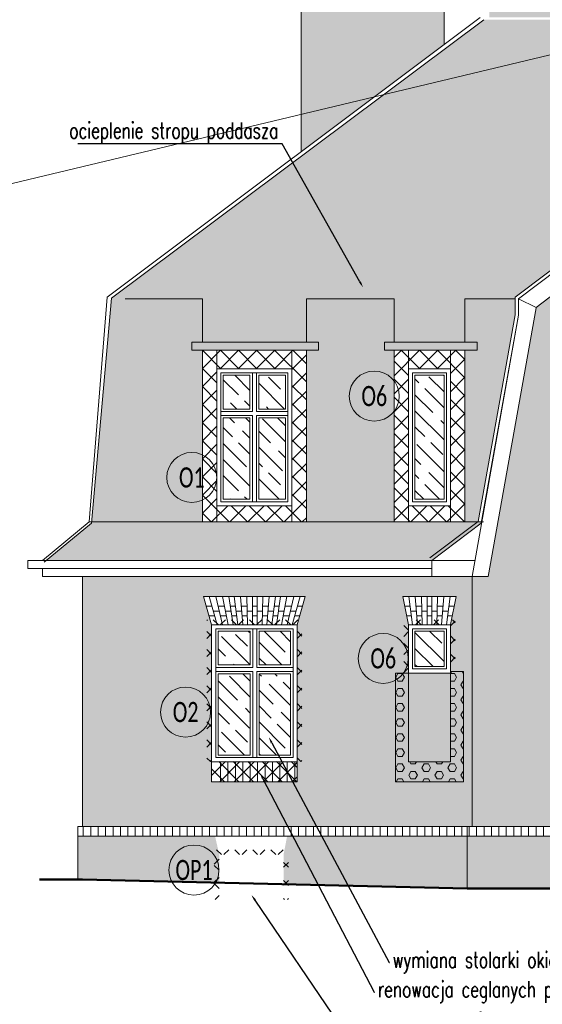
# Model space of a CAD drawing. Header units: millimetres. Extents: x 284606 to 628701, y -213781 to -93475.
# Tile 65 of 102: x 303441 to 304089, y -98898 to -97677. Entities that reach past the tile are written whole.
import ezdxf
from ezdxf import colors
from ezdxf.entities.mleader import LeaderData, LeaderLine
from ezdxf.enums import TextEntityAlignment as Align
from ezdxf.math import Vec2, Vec3

# ---------------------------------------------------------------- set-up
doc = ezdxf.new("R2010")
doc.units = ezdxf.units.MM
for name, color, linetype, lineweight in [('!STR_Elewacje 0.15', 10, 'Continuous', 15), ('!STR_Konstrukcja 0.20', 200, 'Continuous', 20), ('!STR_Konstrukcja 0.50', 72, 'Continuous', 50), ('!STR_Kreskowanie', 253, 'Continuous', 5), ('!STR_Ocieplenie 0.05', 1, 'Continuous', 5), ('!STR_Opisy 0.09', 8, 'Continuous', 9), ('!STR_Stolarka okienna', 72, 'Continuous', 15), ('EKO Opisy 0.09', 8, 'Continuous', 9)]:
    doc.layers.add(name, color=color, linetype=linetype, lineweight=lineweight)
doc.layers.add('!STR_Kreskowanie ścian', color=7, linetype='Continuous', lineweight=5, true_color=0xa6a6a6)
doc.styles.add('EKO 1-10', font='romans.shx', dxfattribs={"width": 0.8, "height": 15})
doc.styles.add('EKO CM 1-50', font='calibri.ttf', dxfattribs={"width": 0.8, "height": 12.5})
doc.styles.add('j-romans', font='romans.shx', dxfattribs={"width": 0.7})
pattern_1 = [(0, (11300.432, 0), (0, 8.128), []), (90, (11300.432, 0), (-8.128, 8.128), [8.128, -8.128])]

# ---------------------------------------------------------------- blocks, each defined once
blk = doc.blocks.new('okno 106x170')
at = {"layer": '!STR_Kreskowanie', "ltscale": 0.3}
h = blk.add_hatch(dxfattribs=at)
h.set_pattern_fill('GOST_WOOD', color=256, scale=7, angle=45)
h.set_pattern_definition([(135, (-591757.885, 207373.385), (29.6984848, 29.6984848), [70, -14]), (135, (-591738.086, 207373.385), (29.6984848, 29.6984848), [42, -10.5, 21, -10.5]), (135, (-591713.337, 207368.435), (29.6984848, 29.6984848), [70, -14])])
h.paths.add_polyline_path([(59, 162), (59, 120), (98, 120), (98, 162)])
h.paths.add_polyline_path([(8, 162), (8, 120), (48, 120), (48, 162)])
h.paths.add_polyline_path([(8, 109), (8, 8), (48, 8), (48, 109)])
h.paths.add_polyline_path([(59, 109), (59, 8), (98, 8), (98, 109)])
at = {"layer": '!STR_Kreskowanie ścian', "ltscale": 1.5}
h = blk.add_hatch(dxfattribs=at)
h.set_pattern_fill('ANSI31', color=256, scale=2.9, angle=45)
h.set_pattern_definition([(90, (-591757.885, 207373.385), (-9.2075, 9e-16), [])])
h.paths.add_polyline_path([(103.5, 0), (103.5, -25), (3.5, -25), (3.5, 0)])
at = {"layer": '!STR_Elewacje 0.15', "ltscale": 1.5}
for p, q in [((116, 204.9), (-10, 204.9)), ((0, 170), (-10, 204.9)), ((7, 170), (-3, 204.9)), ((13.5, 170), (5, 204.9)), ((20.5, 170), (13.6, 204.9)), ((26.5, 170), (21.5, 204.9)), ((32.5, 170), (27.9, 204.9)), ((38.5, 170), (35.6, 204.9)), ((44.5, 170), (43.5, 204.9)), ((50.5, 170), (50.5, 204.9)), ((56.5, 170), (56.5, 204.9)), ((62.5, 170), (63.5, 204.9)), ((68.5, 170), (71.4, 204.9)), ((74.5, 170), (79.1, 204.9)), ((80.5, 170), (85.5, 204.9)), ((86.5, 170), (93.4, 204.9)), ((93.5, 170), (102, 204.9)), ((100, 170), (110, 204.9)), ((106, 170), (116, 204.9)), ((0.5, 192.9), (-6.5, 192.9)), ((9.4, 186.9), (2.2, 186.9)), ((16, 192.9), (7.9, 192.9)), ((24.1, 186.9), (17.1, 186.9)), ((29.5, 192.9), (23.2, 192.9)), ((37.1, 186.9), (30.3, 186.9)), ((43.8, 192.9), (36.6, 192.9)), ((50.5, 186.9), (44, 186.9)), ((56.5, 192.9), (50.5, 192.9)), ((63, 186.9), (56.5, 186.9)), ((70.4, 192.9), (63.2, 192.9)), ((76.7, 186.9), (69.9, 186.9)), ((83.8, 192.9), (77.5, 192.9)), ((89.9, 186.9), (82.9, 186.9)), ((99.1, 192.9), (91, 192.9)), ((104.8, 186.9), (97.6, 186.9)), ((106.7, 192.9), (112.5, 192.9)), ((3.9, 180.9), (-3.1, 180.9)), ((3.9, 180.9), (-3.1, 180.9)), ((3.9, 180.9), (-3.1, 180.9)), ((18.3, 180.9), (10.8, 180.9)), ((18.3, 180.9), (10.8, 180.9)), ((18.3, 180.9), (10.8, 180.9)), ((31.1, 180.9), (24.9, 180.9)), ((31.1, 180.9), (24.9, 180.9)), ((31.1, 180.9), (24.9, 180.9)), ((44.2, 180.9), (37.6, 180.9)), ((44.2, 180.9), (37.6, 180.9)), ((44.2, 180.9), (37.6, 180.9)), ((56.5, 180.9), (50.5, 180.9)), ((56.5, 180.9), (50.5, 180.9)), ((56.5, 180.9), (50.5, 180.9)), ((69.4, 180.9), (62.8, 180.9)), ((69.4, 180.9), (62.8, 180.9)), ((69.4, 180.9), (62.8, 180.9)), ((82.1, 180.9), (75.9, 180.9)), ((82.1, 180.9), (75.9, 180.9)), ((82.1, 180.9), (75.9, 180.9)), ((96.2, 180.9), (88.7, 180.9)), ((96.2, 180.9), (88.7, 180.9)), ((96.2, 180.9), (88.7, 180.9)), ((109.1, 180.9), (103.1, 180.9)), ((109.1, 180.9), (103.1, 180.9)), ((109.1, 180.9), (103.1, 180.9))]:
    blk.add_line(p, q, dxfattribs=at)
blk.add_lwpolyline([(106, 0), (0, 0), (0, -25), (106, -25)], close=True, dxfattribs=at)
at = {"layer": '!STR_Stolarka okienna', "ltscale": 1.5}
for points in [[(106, 0), (106, 170), (0, 170), (0, 0), (106, 0)], [(51, 165), (51, 117)], [(56, 165), (56, 117)], [(51, 117), (5, 117)], [(51, 112), (5, 112)], [(51, 112), (51, 5)], [(101, 117), (56, 117)], [(56, 112), (56, 5)], [(101, 112), (56, 112)]]:
    blk.add_lwpolyline(points, dxfattribs=at)
for points in [[(101, 5), (101, 165), (5, 165), (5, 5)], [(48, 162), (8, 162), (8, 120), (48, 120)], [(98, 162), (59, 162), (59, 120), (98, 120)], [(101, 112), (56, 112), (56, 5), (101, 5)], [(48, 109), (8, 109), (8, 8), (48, 8)], [(98, 109), (59, 109), (59, 8), (98, 8)]]:
    blk.add_lwpolyline(points, close=True, dxfattribs=at)
blk = doc.blocks.new('KÓLKO')
at = {"layer": '!STR_Opisy 0.09'}
blk.add_circle((0, -15.51), 15.51, dxfattribs=at)
at = {"layer": '!STR_Opisy 0.09', "style": 'EKO 1-10', "width": 0.8}
blk.add_attdef('NR', text='', height=15, dxfattribs=at).set_placement((0, -15.51), align=Align.MIDDLE_CENTER)

msp = doc.modelspace()

# ---------------------------------------------------------------- hatches: boundary and pattern name
at = {"layer": '!STR_Kreskowanie', "ltscale": 0.3}
h = msp.add_hatch(dxfattribs=at)
h.set_pattern_fill('GOST_WOOD', color=8, scale=7, angle=45)
h.set_pattern_definition([(135, (-288079.456, 109093.695), (29.6984848, 29.6984848), [70, -14]), (135, (-288059.657, 109093.695), (29.6984848, 29.6984848), [42, -10.5, 21, -10.5]), (135, (-288034.91, 109088.745), (29.6984848, 29.6984848), [70, -14])])
h.paths.add_polyline_path([(303737.4, -98117.7), (303737.4, -98159.7), (303770.4, -98159.7), (303770.4, -98117.7)])
h.paths.add_polyline_path([(303693.4, -98117.7), (303693.4, -98159.7), (303726.4, -98159.7), (303726.4, -98117.7)])
h.paths.add_polyline_path([(303693.4, -98170.7), (303693.4, -98271.7), (303726.4, -98271.7), (303726.4, -98170.7)])
h.paths.add_polyline_path([(303737.4, -98170.7), (303737.4, -98271.7), (303770.4, -98271.7), (303770.4, -98170.7)])
h = msp.add_hatch(dxfattribs=at)
h.set_pattern_fill('GOST_WOOD', color=8, scale=7, angle=45)
h.set_pattern_definition([(135, (9195.73, 2899.78), (29.698485, 29.698485), [70, -14]), (135, (9215.53, 2899.78), (29.698485, 29.698485), [42, -10.5, 21, -10.5]), (135, (9240.28, 2894.83), (29.698485, 29.698485), [70, -14])])
h.paths.add_polyline_path([(303967.2, -98159.7), (303931.2, -98159.7), (303931.2, -98271.7), (303967.2, -98271.7)])
h.paths.add_polyline_path([(303967.2, -98117.7), (303931.2, -98117.7), (303931.2, -98159.7), (303967.2, -98159.7)])
h = msp.add_hatch(dxfattribs=at)
h.set_pattern_fill('GOST_WOOD', color=8, scale=7, angle=45)
h.set_pattern_definition([(135, (11701.666, 0), (29.698485, 29.698485), [70, -14]), (135, (11721.465, -2e-15), (29.698485, 29.698485), [42, -10.5, 21, -10.5]), (135, (11746.214, -4.95), (29.698485, 29.698485), [70, -14])])
h.paths.add_polyline_path([(303967.2, -98435.3), (303931.2, -98435.3), (303931.2, -98479.3), (303967.2, -98479.3)])
at = {"layer": '!STR_Kreskowanie ścian', "ltscale": 0.3}
h = msp.add_hatch(dxfattribs=at)
h.set_pattern_fill('AR-B816', color=8, scale=0.04)
h.set_pattern_definition(pattern_1)
h.paths.add_polyline_path([(298643.6, -97608.5), (298603.6, -97608.5), (298603.6, -97683.2), (298618.2, -97673.8), (298643.6, -97690.1)])
h.paths.add_polyline_path([(300036, -97608.5), (299930, -97608.5), (299930, -97853.7), (300036, -97753.3)])
h.paths.add_polyline_path([(300522.4, -97608.5), (300368, -97608.5), (300368, -97673.8), (300522.4, -97673.8)])
h.paths.add_polyline_path([(301048.5, -97608.5), (300882.9, -97608.5), (300882.9, -97673.8), (301048.5, -97673.8)])
h.paths.add_polyline_path([(301282.1, -97608.5), (301104.6, -97608.5), (301104.6, -97714.7), (301282.1, -97886.5)])
h.paths.add_polyline_path([(302551.7, -97608.5), (302511.7, -97608.5), (302511.7, -97690.1), (302537.1, -97673.8), (302551.7, -97683.2)])
h.paths.add_polyline_path([(303967.5, -97605.5), (303789.9, -97605.5), (303789.9, -97840.3), (303967.5, -97707.3)])
h.paths.add_polyline_path([(304189.1, -97605.5), (304023.5, -97605.5), (304023.5, -97673.8), (304189.1, -97673.8)])
h.paths.add_polyline_path([(304704.1, -97605.5), (304549.6, -97605.5), (304549.6, -97673.8), (304704.1, -97673.8)])
h.paths.add_polyline_path([(305142.1, -97611.3), (305036.1, -97611.3), (305036.1, -97756.8), (305100.3, -97822.2), (305142.1, -97822.2)])
at = {"layer": '!STR_Kreskowanie ścian', "ltscale": 1.5}
h = msp.add_hatch(dxfattribs=at)
h.set_pattern_fill('AR-B88', color=8, scale=0.1)
h.set_pattern_definition([(0, (11300.432, 0), (0, 20.32), []), (90, (11300.432, 0), (-10.16, 20.32), [20.32, -20.32])])
h.paths.add_polyline_path([(303667.4, -98086.7), (303654.2, -98086.7), (303654.2, -98076.7), (303667.4, -98076.7), (303667.4, -98023), (303554.5, -98023), (303529.9, -98299.8), (303667.4, -98299.8)])
h.paths.add_polyline_path([(303529.9, -98299.8), (303529.8, -98301.4), (303473.8, -98347.5), (303952.1, -98347.5), (304013.4, -98301.3), (304013.7, -98299.8)])
h.paths.add_polyline_path([(303905.2, -98086.7), (303893.3, -98086.7), (303893.3, -98076.7), (303905.2, -98076.7), (303905.2, -98023), (303796.4, -98023), (303796.4, -98076.7), (303811.5, -98076.7), (303811.5, -98086.7), (303796.4, -98086.7), (303796.4, -98299.8), (303905.2, -98299.8)])
h.paths.add_polyline_path([(304055.6, -98042.8), (304055.6, -98023), (303993.2, -98023), (303993.2, -98076.7), (304008.3, -98076.7), (304008.3, -98086.7), (303993.2, -98086.7), (303993.2, -98299.8), (304008.9, -98299.8), (304009.7, -98299.1)])
h.paths.add_polyline_path([(304453.3, -97721.6), (304055.6, -98020.8), (304055.6, -98023), (303993.2, -98023), (303993.2, -98076.7), (304008.3, -98076.7), (304008.3, -98086.7), (303893.3, -98086.7), (303893.3, -98076.7), (303905.2, -98076.7), (303905.2, -98023), (303796.4, -98023), (303796.4, -98076.7), (303811.5, -98076.7), (303811.5, -98086.7), (303654.2, -98086.7), (303654.2, -98076.7), (303667.4, -98076.7), (303667.4, -98023), (303553.5, -98023), (304016.4, -97676.6), (304950.3, -97676.6), (304954.6, -97673.8), (304954.6, -97673.8), (305100.3, -97822.2), (305479.1, -97822.2), (305479.1, -98001.7), (305494.6, -98001.7), (305494.6, -98011.7), (304839, -98011.7)])
h.paths.add_polyline_path([(304850.3, -97899.3), (304850.3, -97822.2), (305050.3, -97822.2), (305050.3, -97899.3), (305050.3, -97909.3), (305050.3, -97989.3), (304850.3, -97989.3)], flags=16)
h.paths.add_polyline_path([(304850.3, -97919.3), (304870.3, -97919.3), (304940.3, -97919.3), (304960.3, -97919.3), (305050.3, -97919.3), (305050.3, -97969.3), (305030.3, -97969.3), (304850.3, -97969.3)], flags=0)
h.paths.add_polyline_path([(304875.3, -97924.3), (304935.3, -97924.3), (304935.3, -97964.3), (304875.3, -97964.3)], flags=0)
h.paths.add_polyline_path([(304878.3, -97927.3), (304903.8, -97927.3), (304903.8, -97961.3), (304878.3, -97961.3)], flags=0)
h.paths.add_polyline_path([(304906.8, -97927.3), (304932.3, -97927.3), (304932.3, -97961.3), (304906.8, -97961.3)], flags=0)
h.paths.add_polyline_path([(304960.3, -97919.3), (305030.3, -97919.3), (305030.3, -97969.3), (304960.3, -97969.3)], flags=0)
h.paths.add_polyline_path([(304965.3, -97924.3), (305025.3, -97924.3), (305025.3, -97964.3), (304965.3, -97964.3)], flags=0)
h.paths.add_polyline_path([(304968.3, -97927.3), (304993.8, -97927.3), (304993.8, -97961.3), (304968.3, -97961.3)], flags=0)
h.paths.add_polyline_path([(304996.8, -97927.3), (305022.3, -97927.3), (305022.3, -97961.3), (304996.8, -97961.3)], flags=0)
at = {"layer": '!STR_Kreskowanie ścian', "ltscale": 0.3}
h = msp.add_hatch(dxfattribs=at)
h.set_pattern_fill('AR-B816', color=8, scale=0.04)
h.set_pattern_definition(pattern_1)
edge = h.paths.add_edge_path()
edge.add_line((305429.1, -98021.7), (304851.1, -98021.7))
edge.add_line((304851.1, -98021.7), (304851.1, -98042.8))
edge.add_line((304851.1, -98042.8), (304897, -98299.1))
edge.add_line((304897, -98299.1), (304957, -98344.3))
edge.add_line((304957, -98344.3), (304954.6, -98347.5))
edge.add_line((304954.6, -98347.5), (304954.6, -98368.9))
edge.add_line((304954.6, -98368.9), (304961.7, -98362.1))
edge.add_line((304961.7, -98362.1), (304961.7, -98349.7))
edge.add_arc((304968.4, -98347.6), 7, 180, 197.586, ccw=False)
edge.add_line((304961.4, -98347.6), (304975.4, -98347.6))
edge.add_arc((304968.4, -98347.6), 7, -40.4457, 0, ccw=False)
edge.add_line((304973.7, -98352.1), (304973.7, -98369.5))
edge.add_line((304973.7, -98369.5), (304928.9, -98411.8))
edge.add_line((304928.9, -98411.8), (304928.4, -98677.6))
edge.add_line((304928.4, -98677.6), (305429.1, -98677.6))
edge.add_line((305429.1, -98677.6), (305429.1, -98021.7))
h.paths.add_polyline_path([(304954.6, -98368.9), (304954.6, -98367.5), (304904.6, -98367.5), (304904.6, -98677.6), (304918.4, -98677.6), (304918.9, -98403.3)], flags=17)
h.paths.add_polyline_path([(305435.1, -98689.6), (304928.4, -98689.6), (304928.3, -98755.1), (305435.1, -98767.7)])
h.paths.add_polyline_path([(304910.6, -98689.6), (304653.1, -98689.6), (304648.6, -98712.5), (304648.6, -98754.6), (304910.6, -98754.6)])
h.paths.add_polyline_path([(304568.8, -98712.5), (304563.6, -98689.6), (304477.4, -98689.6), (304472.8, -98712.5), (304472.8, -98754.6), (304568.8, -98754.6)])
h.paths.add_polyline_path([(304393.1, -98712.5), (304387.9, -98689.6), (304261.6, -98689.6), (304261.6, -98746.6), (304151.8, -98746.6), (304151.8, -98689.6), (303996.1, -98689.6), (303996.1, -98754.6), (304393.1, -98754.6)])
h.paths.add_polyline_path([(304002.1, -98367.5), (303952.1, -98367.5), (303518.8, -98367.5), (303518.8, -98677.6), (304002.1, -98677.6)])
h.paths.add_polyline_path([(303784.9, -98622.3), (303678.9, -98622.3), (303678.9, -98597.3), (303678.9, -98427.3), (303669, -98392.4), (303794.9, -98392.4), (303784.9, -98427.3), (303784.9, -98597.3)], flags=16)
h.paths.add_polyline_path([(303779.9, -98592.3), (303734.9, -98592.3), (303683.9, -98592.3), (303683.9, -98432.3), (303779.9, -98432.3)], flags=0)
h.paths.add_polyline_path([(303776.9, -98589.3), (303737.9, -98589.3), (303737.9, -98488.3), (303776.9, -98488.3)], flags=0)
h.paths.add_polyline_path([(303923.2, -98487.3), (303923.2, -98427.3), (303916.3, -98392.4), (303982.2, -98392.4), (303975.2, -98427), (303975.2, -98487.3)], flags=16)
h.paths.add_polyline_path([(303928.2, -98482.3), (303928.2, -98432.3), (303970.2, -98432.3), (303970.2, -98480.3), (303970.2, -98482.3)], flags=0)
h.paths.add_polyline_path([(303931.2, -98479.3), (303931.2, -98435.3), (303967.2, -98435.3), (303967.2, -98479.3)], flags=0)
h.paths.add_polyline_path([(303726.9, -98589.3), (303686.9, -98589.3), (303686.9, -98488.3), (303726.9, -98488.3)], flags=0)
h.paths.add_polyline_path([(303776.9, -98477.3), (303737.9, -98477.3), (303737.9, -98435.3), (303776.9, -98435.3)], flags=0)
h.paths.add_polyline_path([(303932.3, -98404.4), (303939.6, -98404.4), (303939.7, -98410.4), (303946.2, -98410.4), (303946.2, -98404.4), (303952.2, -98404.4), (303952.2, -98410.4), (303958.7, -98410.4), (303958.9, -98404.4), (303966.1, -98404.4), (303965.1, -98416.4), (303958.5, -98416.4), (303958.7, -98410.4), (303952.2, -98410.4), (303952.2, -98416.4), (303946.2, -98416.4), (303946.2, -98410.4), (303939.7, -98410.4), (303939.9, -98416.4), (303933.3, -98416.4)], flags=0)
h.paths.add_polyline_path([(303726.9, -98477.3), (303686.9, -98477.3), (303686.9, -98435.3), (303726.9, -98435.3)], flags=0)
h.paths.add_polyline_path([(303775.1, -98416.4), (303767.6, -98416.4), (303768.8, -98410.4), (303761.8, -98410.4), (303761, -98416.4), (303754.9, -98416.4), (303755.7, -98410.4), (303748.8, -98410.4), (303748.3, -98416.4), (303741.7, -98416.4), (303741.9, -98410.4), (303735.4, -98410.4), (303735.4, -98416.4), (303729.4, -98416.4), (303729.4, -98410.4), (303722.9, -98410.4), (303723.1, -98416.4), (303716.5, -98416.4), (303716, -98410.4), (303709.2, -98410.4), (303710, -98416.4), (303703.9, -98416.4), (303703, -98410.4), (303696.1, -98410.4), (303697.3, -98416.4), (303689.8, -98416.4), (303686.8, -98404.4), (303694.9, -98404.4), (303696.1, -98410.4), (303703, -98410.4), (303702.2, -98404.4), (303708.4, -98404.4), (303709.2, -98410.4), (303716, -98410.4), (303715.5, -98404.4), (303722.8, -98404.4), (303722.9, -98410.4), (303729.4, -98410.4), (303729.4, -98404.4), (303735.4, -98404.4), (303735.4, -98410.4), (303741.9, -98410.4), (303742.1, -98404.4), (303749.3, -98404.4), (303748.8, -98410.4), (303755.7, -98410.4), (303756.4, -98404.4), (303762.7, -98404.4), (303761.8, -98410.4), (303768.8, -98410.4), (303770, -98404.4), (303778, -98404.4)], flags=0)
h.paths.add_polyline_path([(303996.1, -98689.6), (303772.6, -98689.6), (303768.1, -98712.5), (303768.1, -98749.4), (303996.1, -98754.6)])
h.paths.add_polyline_path([(303683.1, -98689.6), (303512.8, -98689.6), (303512.8, -98743.6), (303518.8, -98743.6), (303688.3, -98747.5), (303688.3, -98712.5)])
h.paths.add_polyline_path([(304151.8, -98536.4), (304261.6, -98536.4), (304261.6, -98677.6), (304904.6, -98677.6), (304904.6, -98367.5), (304884.6, -98367.5), (304825.4, -98035.2), (304453.3, -97750.6), (304081.6, -98033.7), (304022.1, -98367.5), (304002.1, -98367.5), (304002.1, -98677.6), (304151.8, -98677.6)])
h.paths.add_polyline_path([(304160.2, -98461.4), (304160.2, -98436.4), (304160.2, -98266.4), (304150.2, -98231.5), (304263.2, -98231.5), (304253.2, -98266.4), (304253.2, -98436.4), (304253.2, -98461.4)], flags=16)
h.paths.add_polyline_path([(304165.2, -98431.4), (304165.2, -98271.4), (304248.2, -98271.4), (304248.2, -98431.4), (304209.2, -98431.4)], flags=0)
h.paths.add_polyline_path([(304168.2, -98428.4), (304168.2, -98327.4), (304201.2, -98327.4), (304201.2, -98428.4)], flags=0)
h.paths.add_polyline_path([(304212.2, -98428.4), (304212.2, -98327.4), (304245.2, -98327.4), (304245.2, -98428.4)], flags=0)
h.paths.add_polyline_path([(304168.2, -98316.4), (304168.2, -98274.4), (304201.2, -98274.4), (304201.2, -98316.4)], flags=0)
h.paths.add_polyline_path([(304212.2, -98316.4), (304212.2, -98274.4), (304245.2, -98274.4), (304245.2, -98316.4)], flags=0)
h.paths.add_polyline_path([(304410.7, -98597.3), (304410.7, -98427.3), (304403.8, -98392.4), (304469.7, -98392.4), (304462.7, -98427), (304462.7, -98597.3), (304462.7, -98622.3), (304410.7, -98622.3)], flags=16)
h.paths.add_polyline_path([(304161.1, -98243.5), (304169.2, -98243.5), (304170.3, -98249.5), (304177.3, -98249.5), (304176.4, -98243.5), (304182.7, -98243.5), (304183.5, -98249.5), (304190.3, -98249.5), (304189.8, -98243.5), (304197, -98243.5), (304197.2, -98249.5), (304203.7, -98249.5), (304203.7, -98243.5), (304209.7, -98243.5), (304209.7, -98249.5), (304216.2, -98249.5), (304216.4, -98243.5), (304223.6, -98243.5), (304223.1, -98249.5), (304229.9, -98249.5), (304230.7, -98243.5), (304237, -98243.5), (304236.1, -98249.5), (304243.1, -98249.5), (304244.2, -98243.5), (304252.3, -98243.5), (304249.4, -98255.5), (304241.9, -98255.5), (304243.1, -98249.5), (304236.1, -98249.5), (304235.3, -98255.5), (304229.1, -98255.5), (304229.9, -98249.5), (304223.1, -98249.5), (304222.6, -98255.5), (304216, -98255.5), (304216.2, -98249.5), (304209.7, -98249.5), (304209.7, -98255.5), (304203.7, -98255.5), (304203.7, -98249.5), (304197.2, -98249.5), (304197.4, -98255.5), (304190.8, -98255.5), (304190.3, -98249.5), (304183.5, -98249.5), (304184.3, -98255.5), (304178.2, -98255.5), (304177.3, -98249.5), (304170.3, -98249.5), (304171.5, -98255.5), (304164, -98255.5)], flags=0)
h.paths.add_polyline_path([(304415.7, -98592.3), (304415.7, -98432.3), (304457.7, -98432.3), (304457.7, -98480.3), (304457.7, -98592.3)], flags=0)
h.paths.add_polyline_path([(304418.7, -98589.3), (304418.7, -98435.3), (304454.7, -98435.3), (304454.7, -98589.3)], flags=0)
h.paths.add_polyline_path([(304419.8, -98404.4), (304427.1, -98404.4), (304427.2, -98410.4), (304433.7, -98410.4), (304433.7, -98404.4), (304439.7, -98404.4), (304439.7, -98410.4), (304446.2, -98410.4), (304446.4, -98404.4), (304453.6, -98404.4), (304452.6, -98416.4), (304446, -98416.4), (304446.2, -98410.4), (304439.7, -98410.4), (304439.7, -98416.4), (304433.7, -98416.4), (304433.7, -98410.4), (304427.2, -98410.4), (304427.4, -98416.4), (304420.8, -98416.4)], flags=0)
h.paths.add_polyline_path([(304160.7, -98180.9), (304160.7, -98154.9), (304184.7, -98154.9), (304184.7, -98180.9)], flags=16)
h.paths.add_polyline_path([(304234.7, -98180.9), (304234.7, -98154.9), (304258.7, -98154.9), (304258.7, -98180.9)], flags=16)
h.paths.add_polyline_path([(304160.7, -98131.7), (304160.7, -98106.7), (304160.7, -98041.7), (304152.7, -98021.8), (304265.7, -98021.8), (304258.7, -98041.7), (304258.7, -98106.7), (304258.7, -98131.7)], flags=16)
h.paths.add_polyline_path([(304559.4, -98597.3), (304559.4, -98427.3), (304549.5, -98392.4), (304675.4, -98392.4), (304665.4, -98427.3), (304665.4, -98597.3), (304665.4, -98622.3), (304559.4, -98622.3)], flags=16)
h.paths.add_polyline_path([(304564.4, -98592.3), (304564.4, -98432.3), (304660.4, -98432.3), (304660.4, -98592.3), (304615.4, -98592.3)], flags=0)
h.paths.add_polyline_path([(304567.4, -98589.3), (304567.4, -98488.3), (304607.4, -98488.3), (304607.4, -98589.3)], flags=0)
h.paths.add_polyline_path([(304165.7, -98101.7), (304165.7, -98046.7), (304253.7, -98046.7), (304253.7, -98101.7)], flags=0)
h.paths.add_polyline_path([(304168.7, -98098.7), (304168.7, -98049.7), (304204.2, -98049.7), (304204.2, -98098.7)], flags=0)
h.paths.add_polyline_path([(304567.4, -98477.3), (304567.4, -98435.3), (304607.4, -98435.3), (304607.4, -98477.3)], flags=0)
h.paths.add_polyline_path([(304215.2, -98098.7), (304215.2, -98049.7), (304250.7, -98049.7), (304250.7, -98098.7)], flags=0)
h.paths.add_polyline_path([(304567.4, -98404.4), (304575.4, -98404.4), (304576.6, -98410.4), (304583.5, -98410.4), (304582.7, -98404.4), (304588.9, -98404.4), (304589.7, -98410.4), (304596.6, -98410.4), (304596.1, -98404.4), (304603.3, -98404.4), (304603.5, -98410.4), (304609.9, -98410.4), (304609.9, -98404.4), (304615.9, -98404.4), (304615.9, -98410.4), (304622.4, -98410.4), (304622.6, -98404.4), (304629.8, -98404.4), (304629.3, -98410.4), (304636.2, -98410.4), (304637, -98404.4), (304643.2, -98404.4), (304642.3, -98410.4), (304649.3, -98410.4), (304650.5, -98404.4), (304658.5, -98404.4), (304655.6, -98416.4), (304648.1, -98416.4), (304649.3, -98410.4), (304642.3, -98410.4), (304641.5, -98416.4), (304635.4, -98416.4), (304636.2, -98410.4), (304629.3, -98410.4), (304628.8, -98416.4), (304622.3, -98416.4), (304622.4, -98410.4), (304615.9, -98410.4), (304615.9, -98416.4), (304609.9, -98416.4), (304609.9, -98410.4), (304603.5, -98410.4), (304603.6, -98416.4), (304597, -98416.4), (304596.6, -98410.4), (304589.7, -98410.4), (304590.5, -98416.4), (304584.4, -98416.4), (304583.5, -98410.4), (304576.6, -98410.4), (304577.8, -98416.4), (304570.3, -98416.4)], flags=0)
h.paths.add_polyline_path([(304618.4, -98589.3), (304618.4, -98488.3), (304657.4, -98488.3), (304657.4, -98589.3)], flags=0)
h.paths.add_polyline_path([(304618.4, -98477.3), (304618.4, -98435.3), (304657.4, -98435.3), (304657.4, -98477.3)], flags=0)
h.paths.add_polyline_path([(304559.4, -98304.7), (304559.4, -98279.7), (304559.4, -98109.7), (304549.5, -98074.8), (304675.4, -98074.8), (304665.4, -98109.7), (304665.4, -98279.7), (304665.4, -98304.7)], flags=16)
h.paths.add_polyline_path([(304564.4, -98274.7), (304564.4, -98114.7), (304659.9, -98114.7), (304659.9, -98274.7)], flags=0)
h.paths.add_polyline_path([(304567.4, -98271.7), (304567.4, -98117.7), (304656.9, -98117.7), (304656.9, -98271.7)], flags=0)
h.paths.add_polyline_path([(304380.1, -98012.9), (304380.1, -97914.9), (304368.1, -97880), (304437.1, -97880), (304425.1, -97914.9), (304425.1, -98012.9)], flags=16)
h.paths.add_polyline_path([(304495.1, -98012.9), (304495.1, -97914.9), (304483.1, -97880), (304552.1, -97880), (304540.1, -97914.9), (304540.1, -98012.9)], flags=16)
h.paths.add_polyline_path([(304567.4, -98086.8), (304575.4, -98086.8), (304576.6, -98092.8), (304583.5, -98092.8), (304582.7, -98086.8), (304588.9, -98086.8), (304589.7, -98092.8), (304596.6, -98092.8), (304596.1, -98086.8), (304603.3, -98086.8), (304603.5, -98092.8), (304609.9, -98092.8), (304609.9, -98086.8), (304615.9, -98086.8), (304615.9, -98092.8), (304622.4, -98092.8), (304622.6, -98086.8), (304629.8, -98086.8), (304629.3, -98092.8), (304636.2, -98092.8), (304637, -98086.8), (304643.2, -98086.8), (304642.3, -98092.8), (304649.3, -98092.8), (304650.5, -98086.8), (304658.5, -98086.8), (304655.6, -98098.8), (304648.1, -98098.8), (304649.3, -98092.8), (304642.3, -98092.8), (304641.5, -98098.8), (304635.4, -98098.8), (304636.2, -98092.8), (304629.3, -98092.8), (304628.8, -98098.8), (304622.3, -98098.8), (304622.4, -98092.8), (304615.9, -98092.8), (304615.9, -98098.8), (304609.9, -98098.8), (304609.9, -98092.8), (304603.5, -98092.8), (304603.6, -98098.8), (304597, -98098.8), (304596.6, -98092.8), (304589.7, -98092.8), (304590.5, -98098.8), (304584.4, -98098.8), (304583.5, -98092.8), (304576.6, -98092.8), (304577.8, -98098.8), (304570.3, -98098.8)], flags=0)
h.paths.add_polyline_path([(304736.2, -98169.7), (304736.2, -98109.7), (304729.3, -98074.8), (304795.2, -98074.8), (304788.2, -98109.4), (304788.2, -98169.7)], flags=16)
h.paths.add_polyline_path([(304741.2, -98164.7), (304741.2, -98114.7), (304783.2, -98114.7), (304783.2, -98162.7), (304783.2, -98164.7)], flags=0)
h.paths.add_polyline_path([(304744.2, -98161.7), (304744.2, -98117.7), (304780.2, -98117.7), (304780.2, -98161.7)], flags=0)
h.paths.add_polyline_path([(304745.3, -98086.8), (304752.6, -98086.8), (304752.7, -98092.8), (304759.2, -98092.8), (304759.2, -98086.8), (304765.2, -98086.8), (304765.2, -98092.8), (304771.7, -98092.8), (304771.9, -98086.8), (304779.1, -98086.8), (304778.1, -98098.8), (304771.5, -98098.8), (304771.7, -98092.8), (304765.2, -98092.8), (304765.2, -98098.8), (304759.2, -98098.8), (304759.2, -98092.8), (304752.7, -98092.8), (304752.9, -98098.8), (304746.3, -98098.8)], flags=0)
at = {"layer": '!STR_Kreskowanie ścian', "ltscale": 1.5}
h = msp.add_hatch(dxfattribs=at)
h.set_pattern_fill('ANSI31', color=8, scale=2.9, angle=45)
h.set_pattern_definition([(90, (13345.315, 2627.342), (-9.2075, 9e-16), [])])
h.paths.add_polyline_path([(304151.8, -98689.6), (304151.8, -98677.6), (303517.8, -98677.6), (303517.8, -98689.6)])
h.paths.add_polyline_path([(304261.6, -98677.6), (304261.6, -98689.6), (305435.1, -98689.6), (305435.1, -98677.6)])
at = {"layer": '!STR_Ocieplenie 0.05', "lineweight": 5, "ltscale": 0.3}
h = msp.add_hatch(dxfattribs=at)
h.set_pattern_fill('ANSI37', color=8, scale=5)
h.paths.add_polyline_path([(305050.3, -97909.3), (304850.3, -97909.3), (304850.3, -97919.3), (305050.3, -97919.3)])
h.paths.add_polyline_path([(304960.3, -97919.3), (304940.3, -97919.3), (304940.3, -97969.3), (304960.3, -97969.3)])
h.paths.add_polyline_path([(305050.3, -97969.3), (304850.3, -97969.3), (304850.3, -97989.3), (305050.3, -97989.3)])
h.paths.add_polyline_path([(305050.3, -97919.3), (305030.3, -97919.3), (305030.3, -97969.3), (305050.3, -97969.3)])
h.paths.add_polyline_path([(304870.3, -97919.3), (304850.3, -97919.3), (304850.3, -97969.3), (304870.3, -97969.3)])
h.paths.add_polyline_path([(303778.4, -98086.7), (303685.4, -98086.7), (303685.4, -98109.7), (303778.4, -98109.7)])
h.paths.add_polyline_path([(303796.4, -98086.7), (303778.4, -98086.7), (303778.4, -98299.8), (303796.4, -98299.8)])
h.paths.add_polyline_path([(303685.4, -98086.7), (303667.4, -98086.7), (303667.4, -98299.8), (303685.4, -98299.8)])
h.paths.add_polyline_path([(303778.4, -98279.7), (303685.4, -98279.7), (303685.4, -98299.8), (303778.4, -98299.8)])
h.paths.add_polyline_path([(303975.2, -98279.7), (303923.2, -98279.7), (303923.2, -98299.8), (303975.2, -98299.8)])
h.paths.add_polyline_path([(303993.2, -98086.7), (303975.2, -98086.7), (303975.2, -98299.8), (303993.2, -98299.8)])
h.paths.add_polyline_path([(303975.2, -98086.7), (303923.2, -98086.7), (303923.2, -98109.7), (303975.2, -98109.7)])
h.paths.add_polyline_path([(303923.2, -98086.7), (303905.2, -98086.7), (303905.2, -98299.8), (303923.2, -98299.8)])
h = msp.add_hatch(dxfattribs=at)
h.set_pattern_fill('ANSI37', color=8, scale=5)
h.set_pattern_definition([(45, (5689.907, 3822.63), (-11.22532015, 11.22532015), []), (135, (5689.907, 3822.63), (-11.22532015, -11.22532015), [])])
h.paths.add_polyline_path([(303790.9, -98421.2), (303672.9, -98421.2), (303672.9, -98597.2), (303678.9, -98597.2), (303678.9, -98427.2), (303784.9, -98427.2), (303784.9, -98597.2), (303790.9, -98597.2)])
h = msp.add_hatch(dxfattribs=at)
h.set_pattern_fill('ANSI37', color=8, scale=5)
h.set_pattern_definition([(45, (5936.693, 3827.63), (-11.22532015, 11.22532015), []), (135, (5936.693, 3827.63), (-11.22532015, -11.22532015), [])])
h.paths.add_polyline_path([(303981.2, -98421.2), (303917.2, -98421.2), (303917.2, -98488.2), (303923.2, -98488.2), (303923.2, -98427.3), (303975.2, -98427.3), (303975.2, -98487.4), (303981.2, -98487.4)])
h = msp.add_hatch(dxfattribs=at)
h.set_pattern_fill('HEX', color=8, scale=1.7)
h.set_pattern_definition([(0, (737.827, 515.31), (0, 9.34874424), [5.3975, -10.795]), (120, (737.827, 515.31), (-8.09625, -4.67437212), [5.3975, -10.795]), (60, (743.225, 515.31), (-8.09625, 4.67437212), [5.3975, -10.795])])
h.paths.add_polyline_path([(303991.2, -98485.6), (303975.2, -98485.6), (303975.2, -98597.3), (303923.2, -98597.3), (303923.2, -98487.3), (303907.2, -98487.3), (303907.2, -98622.3), (303923.2, -98622.3), (303975.2, -98622.3), (303991.2, -98622.3)])
h = msp.add_hatch(dxfattribs=at)
h.set_pattern_fill('ANSI37', color=8, scale=4)
h.set_pattern_definition([(45, (-29.384, 2489.374), (-8.9802561, 8.9802561), []), (135, (-29.384, 2489.374), (-8.9802561, -8.9802561), [])])
h.paths.add_polyline_path([(303784.9, -98597.2), (303678.9, -98597.2), (303678.9, -98622.2), (303784.9, -98622.2)])
h = msp.add_hatch(dxfattribs=at)
h.set_pattern_fill('ANSI37', color=8, scale=5)
h.set_pattern_definition([(45, (5806.25, 3537.38), (-11.22532015, 11.22532015), []), (135, (5806.25, 3537.38), (-11.22532015, -11.22532015), [])])
h.paths.add_polyline_path([(303774.2, -98706.5), (303682.2, -98706.5), (303682.2, -98768.4), (303688.2, -98768.4), (303688.2, -98712.5), (303768.2, -98712.5), (303768.2, -98768.4), (303774.2, -98768.4)])

# ---------------------------------------------------------------- linework, layer by layer
at = {"layer": '!STR_Elewacje 0.15', "color": 8, "ltscale": 1.5}
for p, q in [((303982.2, -98392.4), (303916.3, -98392.4)), ((303923.2, -98427.3), (303916.3, -98392.4)), ((303928.2, -98427.3), (303923.6, -98392.4)), ((303934.2, -98427.3), (303931.3, -98392.4)), ((303940.2, -98427.3), (303939.2, -98392.4)), ((303946.2, -98427.3), (303946.2, -98392.4)), ((303952.2, -98427.3), (303952.2, -98392.4)), ((303958.2, -98427.3), (303959.2, -98392.4)), ((303964.2, -98427.3), (303967.1, -98392.4)), ((303970.2, -98427.3), (303974.8, -98392.4)), ((303975.2, -98427), (303982.2, -98392.4)), ((303925.2, -98404.4), (303918.6, -98404.4)), ((303932.8, -98410.4), (303926, -98410.4)), ((303939.6, -98404.4), (303932.3, -98404.4)), ((303946.2, -98410.4), (303939.7, -98410.4)), ((303952.2, -98404.4), (303946.2, -98404.4)), ((303958.7, -98410.4), (303952.2, -98410.4)), ((303966.1, -98404.4), (303958.9, -98404.4)), ((303972.4, -98410.4), (303965.6, -98410.4)), ((303979.8, -98404.4), (303973.2, -98404.4)), ((303926.8, -98416.4), (303921, -98416.4)), ((303926.8, -98416.4), (303921, -98416.4)), ((303926.8, -98416.4), (303921, -98416.4)), ((303939.9, -98416.4), (303933.3, -98416.4)), ((303939.9, -98416.4), (303933.3, -98416.4)), ((303939.9, -98416.4), (303933.3, -98416.4)), ((303952.2, -98416.4), (303946.2, -98416.4)), ((303952.2, -98416.4), (303946.2, -98416.4)), ((303952.2, -98416.4), (303946.2, -98416.4)), ((303965.1, -98416.4), (303958.5, -98416.4)), ((303965.1, -98416.4), (303958.5, -98416.4)), ((303965.1, -98416.4), (303958.5, -98416.4)), ((303977.4, -98416.4), (303971.6, -98416.4)), ((303977.4, -98416.4), (303971.6, -98416.4)), ((303977.4, -98416.4), (303971.6, -98416.4))]:
    msp.add_line(p, q, dxfattribs=at)
for points in [[(303654.2, -98076.7), (303811.5, -98076.7), (303811.5, -98086.7), (303654.2, -98086.7)], [(303893.3, -98076.7), (304008.3, -98076.7), (304008.3, -98086.7), (303893.3, -98086.7)], [(303450.9, -98347.5), (303952.1, -98347.5), (303952.1, -98357.5), (303450.9, -98357.5)]]:
    msp.add_lwpolyline(points, close=True, dxfattribs=at)
at = {"layer": '!STR_Konstrukcja 0.20', "color": 8, "ltscale": 1.5}
for p, q in [((303571.8, -98023), (303667.4, -98023)), ((303796.4, -98023), (303905.2, -98023)), ((303993.2, -98023), (304055.6, -98023)), ((304059.6, -98022.8), (304081.5, -98033.7)), ((304059.6, -98043.1), (304002.1, -98367.5)), ((304081.5, -98034.1), (304022.1, -98367.5)), ((303952.1, -98347.5), (304013.4, -98301.3)), ((304005.5, -98347.5), (303952.1, -98347.5)), ((303952.1, -98347.5), (303952.1, -98367.5)), ((304002.1, -98367.5), (303952.1, -98367.5)), ((304002.1, -98367.5), (304022.1, -98367.5)), ((303518.8, -98677.6), (304151.8, -98677.6)), ((303996.1, -98689.6), (303996.1, -98677.6)), ((304151.8, -98677.6), (304002.1, -98677.6))]:
    msp.add_line(p, q, dxfattribs=at)
for points in [[(303967.5, -97707.3), (303967.5, -97605.5), (303789.9, -97605.5), (303789.9, -97840.3)], [(303469.1, -98347.5), (303527, -98299.8), (303549.1, -98020.8), (304012.1, -97673.8)], [(303471, -98349.8), (303529.8, -98301.4), (303554.6, -98022.2), (304016.4, -97676.6)], [(303949.7, -98344.3), (304009.7, -98299.1), (304055.6, -98042.8), (304055.6, -98020.8), (304453.3, -97721.6)], [(303952.1, -98347.5), (304013.4, -98301.3), (304059.6, -98043.1), (304059.6, -98023.1), (304453.3, -97725.9)], [(304081.5, -98033.7), (304453.3, -97750.6)], [(303667.4, -98023), (303667.4, -98076.7), (303796.4, -98076.7), (303796.4, -98023)], [(303905.2, -98023), (303905.2, -98076.7), (303993.2, -98076.7), (303993.2, -98023)], [(303469.1, -98357.5), (303469.1, -98367.5)], [(303469.1, -98367.5), (304002.1, -98367.5)], [(303518.8, -98367.5), (303518.8, -98677.6)], [(304002.1, -98677.6), (304002.1, -98367.2)], [(304151.8, -98689.6), (303512.8, -98689.6), (303512.8, -98677.6), (304151.8, -98677.6)]]:
    msp.add_lwpolyline(points, dxfattribs=at)
msp.add_lwpolyline([(303512.8, -98689.6), (303996.1, -98689.6), (303996.1, -98754.6), (303512.8, -98743.6)], close=True, dxfattribs=at)
at = {"layer": '!STR_Konstrukcja 0.50', "color": 8, "ltscale": 1.5}
msp.add_lwpolyline([(303465.4, -98743.6), (303518.8, -98743.6), (303996.1, -98754.6), (304910.6, -98754.6), (305435.1, -98766.6), (305501.2, -98766.6)], dxfattribs=at)
at = {"layer": '!STR_Kreskowanie ścian', "color": 8, "ltscale": 0.3}
msp.add_lwpolyline([(303923.2, -98427.3), (303975.2, -98427.3), (303975.2, -98597.3), (303923.2, -98597.3)], close=True, dxfattribs=at)
at = {"layer": '!STR_Ocieplenie 0.05', "color": 253, "ltscale": 1.5, "true_color": 0x999999}
msp.add_line((295259.9, -99834.4), (306978.1, -97031.7), dxfattribs=at)
at = {"layer": '!STR_Ocieplenie 0.05', "color": 8, "ltscale": 1.5}
for p, q in [((303685.4, -98299.8), (303685.4, -98086.7)), ((303778.4, -98299.8), (303778.4, -98086.7)), ((303923.2, -98299.8), (303923.2, -98086.7)), ((303975.2, -98299.8), (303975.2, -98086.7)), ((303527, -98299.8), (304016, -98299.8))]:
    msp.add_line(p, q, dxfattribs=at)
for points in [[(303667.4, -98076.7), (303796.4, -98076.7)], [(303905.2, -98076.7), (303993.2, -98076.7)], [(303796.4, -98086.7), (303796.4, -98299.8), (303667.4, -98299.8), (303667.4, -98086.7)], [(303993.2, -98086.7), (303993.2, -98299.8), (303905.2, -98299.8), (303905.2, -98086.7)]]:
    msp.add_lwpolyline(points, dxfattribs=at)
at = {"layer": '!STR_Ocieplenie 0.05', "color": 8, "lineweight": 5, "ltscale": 0.3}
for points in [[(303923.2, -98597.3), (303923.2, -98487.3), (303907.2, -98487.3), (303907.2, -98622.3), (303923.2, -98622.3)], [(303975.2, -98622.3), (303991.2, -98622.3), (303991.2, -98485.6), (303975.2, -98485.6), (303975.2, -98597.3)], [(303975.2, -98597.3), (303923.2, -98597.3)], [(303923.2, -98622.3), (303975.2, -98622.3)]]:
    msp.add_lwpolyline(points, dxfattribs=at)
at = {"layer": '!STR_Stolarka okienna', "color": 8, "ltscale": 1.5}
for points in [[(303778.4, -98279.7), (303778.4, -98109.7), (303685.4, -98109.7), (303685.4, -98279.7), (303778.4, -98279.7)], [(303729.4, -98114.7), (303729.4, -98162.7)], [(303734.4, -98114.7), (303734.4, -98162.7)], [(303975.2, -98279.7), (303975.2, -98109.7), (303923.2, -98109.7), (303923.2, -98279.7), (303975.2, -98279.7)], [(303970.2, -98114.7), (303970.2, -98162.7)], [(303729.4, -98162.7), (303690.4, -98162.7)], [(303773.4, -98162.7), (303734.4, -98162.7)], [(303729.4, -98167.7), (303690.4, -98167.7)], [(303729.4, -98167.7), (303729.4, -98274.7)], [(303734.4, -98167.7), (303734.4, -98274.7)], [(303773.4, -98167.7), (303734.4, -98167.7)], [(303970.2, -98167.7), (303970.2, -98274.7)], [(303975.2, -98487.3), (303975.2, -98427.3), (303923.2, -98427.3), (303923.2, -98487.3), (303975.2, -98487.3)], [(303970.2, -98432.3), (303970.2, -98480.3)]]:
    msp.add_lwpolyline(points, dxfattribs=at)
for points in [[(303773.4, -98274.7), (303773.4, -98114.7), (303690.4, -98114.7), (303690.4, -98274.7)], [(303726.4, -98117.7), (303693.4, -98117.7), (303693.4, -98159.7), (303726.4, -98159.7)], [(303770.4, -98117.7), (303737.4, -98117.7), (303737.4, -98159.7), (303770.4, -98159.7)], [(303970.2, -98274.7), (303970.2, -98114.7), (303928.2, -98114.7), (303928.2, -98274.7)], [(303967.2, -98117.7), (303931.2, -98117.7), (303931.2, -98271.7), (303967.2, -98271.7)], [(303726.4, -98170.7), (303693.4, -98170.7), (303693.4, -98271.7), (303726.4, -98271.7)], [(303773.4, -98167.7), (303734.4, -98167.7), (303734.4, -98274.7), (303773.4, -98274.7)], [(303770.4, -98170.7), (303737.4, -98170.7), (303737.4, -98271.7), (303770.4, -98271.7)], [(303970.2, -98482.3), (303970.2, -98432.3), (303928.2, -98432.3), (303928.2, -98482.3)], [(303967.2, -98435.3), (303931.2, -98435.3), (303931.2, -98479.3), (303967.2, -98479.3)]]:
    msp.add_lwpolyline(points, close=True, dxfattribs=at)

# ---------------------------------------------------------------- block references
at = {"layer": '!STR_Konstrukcja 0.20', "color": 8, "ltscale": 1.5}
msp.add_blockref('okno 106x170', (303678.9, -98597.3), dxfattribs=at)
at = {"layer": 'EKO Opisy 0.09', "color": 8}
ref = msp.add_blockref('KÓLKO', (303880.7, -98112.6), dxfattribs=dict(at, xscale=2, yscale=2, zscale=2))
ref.add_attrib('NR', 'O6', dxfattribs={"height": 25, "style": 'EKO CM 1-50', "width": 0.7}).set_placement((303880.7, -98143.6), align=Align.MIDDLE_CENTER)
ref = msp.add_blockref('KÓLKO', (303654.3, -98213.6), dxfattribs=dict(at, xscale=2, yscale=2, zscale=2))
ref.add_attrib('NR', 'O1', dxfattribs={"height": 25, "style": 'EKO CM 1-50', "width": 0.7}).set_placement((303654.3, -98244.6), align=Align.MIDDLE_CENTER)
ref = msp.add_blockref('KÓLKO', (303891.8, -98438.1), dxfattribs=dict(at, xscale=2, yscale=2, zscale=2))
ref.add_attrib('NR', 'O6', dxfattribs={"height": 25, "style": 'EKO CM 1-50', "width": 0.7}).set_placement((303891.8, -98469.1), align=Align.MIDDLE_CENTER)
ref = msp.add_blockref('KÓLKO', (303646.6, -98504.7), dxfattribs=dict(at, xscale=2, yscale=2, zscale=2))
ref.add_attrib('NR', 'O2', dxfattribs={"height": 25, "style": 'EKO CM 1-50', "width": 0.7}).set_placement((303646.6, -98535.7), align=Align.MIDDLE_CENTER)
ref = msp.add_blockref('KÓLKO', (303657, -98700.7), dxfattribs=dict(at, xscale=2, yscale=2, zscale=2))
ref.add_attrib('NR', 'OP1', dxfattribs={"height": 25, "style": 'EKO CM 1-50', "width": 0.7}).set_placement((303657, -98731.7), align=Align.MIDDLE_CENTER)

# ---------------------------------------------------------------- leaders
at = {"layer": '!STR_Opisy 0.09', "color": 8, "ltscale": 0.3}
ml = msp.add_multileader_mtext('Standard', dxfattribs=at)
ml.set_content('ocieplenie stropu poddasza', color=8, style='j-romans')
ml.set_leader_properties()
ml.build(insert=Vec2(0, 0))
ml.multileader.update_dxf_attribs({"text_right_attachment_type": 6, "dogleg_length": 0.36, "arrow_head_size": 8, "scale": 2})
ctx = ml.context
ctx.base_point, ctx.scale, ctx.char_height, ctx.arrow_head_size, ctx.landing_gap_size, ctx.plane_origin = Vec3(303467.6, -97817.3), 2, 20, 8, 4, Vec3(347814.1, -99579.5)
ctx.right_attachment, ctx.text_align_type = 6, 2
notes = []
notes.append((ctx, [(1, (1, 1, 0), (303766.3, -97830.7), (-1, 0), 0.72, [(1, [(303866.8, -98008.9)], 0, [])])]))
ctx.mtext.insert, ctx.mtext.width, ctx.mtext.alignment, ctx.mtext.flow_direction = Vec3(303761.6, -97804), 616.028, 3, 5
ml = msp.add_multileader_mtext('Standard', dxfattribs=at)
ml.set_content('wymiana stolarki okiennej', color=8, style='j-romans')
ml.set_leader_properties()
ml.build(insert=Vec2(0, 0))
ml.multileader.update_dxf_attribs({"text_right_attachment_type": 6, "dogleg_length": 0.36, "arrow_head_size": 8, "scale": 2})
ctx = ml.context
ctx.base_point, ctx.scale, ctx.char_height, ctx.arrow_head_size, ctx.landing_gap_size, ctx.plane_origin = Vec3(302711.7, -98890.3), 2, 20, 8, 4, Vec3(349388.7, -103205.3)
ctx.right_attachment = 6
notes.append((ctx, [(0, (1, 1, 0), (302711, -98890.3), (1, 0), 0.72, [(1, [(302604.5, -98506.9)], 0, [])])]))
ctx.mtext.insert, ctx.mtext.width, ctx.mtext.flow_direction = Vec3(302715.7, -98877), 616.028, 5
ml = msp.add_multileader_mtext('Standard', dxfattribs=at)
ml.set_content('wymiana stolarki okiennej', color=8, style='j-romans')
ml.set_leader_properties()
ml.build(insert=Vec2(0, 0))
ml.multileader.update_dxf_attribs({"text_right_attachment_type": 6, "dogleg_length": 0.36, "arrow_head_size": 8, "scale": 2})
ctx = ml.context
ctx.base_point, ctx.scale, ctx.char_height, ctx.arrow_head_size, ctx.landing_gap_size, ctx.plane_origin = Vec3(303899.7, -98846.6), 2, 20, 8, 4, Vec3(350576.6, -103161.6)
ctx.right_attachment = 6
notes.append((ctx, [(0, (1, 1, 0), (303899, -98846.6), (1, 0), 0.72, [(1, [(303749.7, -98566.7)], 0, [])])]))
ctx.mtext.insert, ctx.mtext.width, ctx.mtext.flow_direction = Vec3(303903.7, -98833.2), 616.028, 5
ml = msp.add_multileader_mtext('Standard', dxfattribs=at)
ml.set_content('renowacja ceglanych parapetów', color=8, style='j-romans')
ml.set_leader_properties()
ml.build(insert=Vec2(0, 0))
ml.multileader.update_dxf_attribs({"text_right_attachment_type": 6, "dogleg_length": 0.36, "arrow_head_size": 8, "scale": 2})
ctx = ml.context
ctx.base_point, ctx.scale, ctx.char_height, ctx.arrow_head_size, ctx.landing_gap_size, ctx.plane_origin = Vec3(303881.2, -98883.1), 2, 20, 8, 4, Vec3(350764.3, -103161.6)
ctx.right_attachment = 6
notes.append((ctx, [(0, (1, 1, 0), (303880.4, -98883.1), (1, 0), 0.72, [(1, [(303738.8, -98611.3)], 0, [])])]))
ctx.mtext.insert, ctx.mtext.width, ctx.mtext.flow_direction = Vec3(303885.2, -98869.7), 616.028, 5
ml = msp.add_multileader_mtext('Standard', dxfattribs=at)
ml.set_content('demontaż krat okiennych', color=8, style='j-romans')
ml.set_leader_properties()
ml.build(insert=Vec2(0, 0))
ml.multileader.update_dxf_attribs({"text_right_attachment_type": 6, "dogleg_length": 0.36, "arrow_head_size": 8, "scale": 2})
ctx = ml.context
ctx.base_point, ctx.scale, ctx.char_height, ctx.arrow_head_size, ctx.landing_gap_size, ctx.plane_origin = Vec3(302904.7, -98826.6), 2, 20, 8, 4, Vec3(350300.7, -103195.1)
ctx.right_attachment = 6
notes.append((ctx, [(0, (1, 1, 0), (302904, -98826.6), (1, 0), 0.72, [(1, [(302875.9, -98760.4)], 0, [])])]))
ctx.mtext.insert, ctx.mtext.width, ctx.mtext.flow_direction = Vec3(302908.7, -98813.2), 616.028, 5
ml = msp.add_multileader_mtext('Standard', dxfattribs=at)
ml.set_content('demontaż krat okiennych', color=8, style='j-romans')
ml.set_leader_properties()
ml.build(insert=Vec2(0, 0))
ml.multileader.update_dxf_attribs({"text_right_attachment_type": 6, "dogleg_length": 0.36, "arrow_head_size": 8, "scale": 2})
ctx = ml.context
ctx.base_point, ctx.scale, ctx.char_height, ctx.arrow_head_size, ctx.landing_gap_size, ctx.plane_origin = Vec3(303836.9, -98922.1), 2, 20, 8, 4, Vec3(351232.8, -103290.7)
ctx.right_attachment = 6
notes.append((ctx, [(0, (1, 1, 0), (303836.2, -98922.1), (1, 0), 0.72, [(1, [(303728.2, -98762.5)], 0, [])])]))
ctx.mtext.insert, ctx.mtext.width, ctx.mtext.flow_direction = Vec3(303840.9, -98908.8), 616.028, 5
for ctx, leaders in notes:
    for number, flags, end, landing, length, lines in leaders:
        leader = LeaderData()
        leader.index, (leader.has_last_leader_line, leader.has_dogleg_vector, leader.attachment_direction) = number, flags
        leader.last_leader_point, leader.dogleg_vector, leader.dogleg_length = Vec3(end), Vec3(landing), length
        for number, points, colour, breaks in lines:
            line = LeaderLine()
            line.index, line.vertices, line.color, line.breaks = number, Vec3.list(points), colors.encode_raw_color(colour), breaks
            leader.lines.append(line)
        ctx.leaders.append(leader)

doc.saveas('drawing.dxf')
